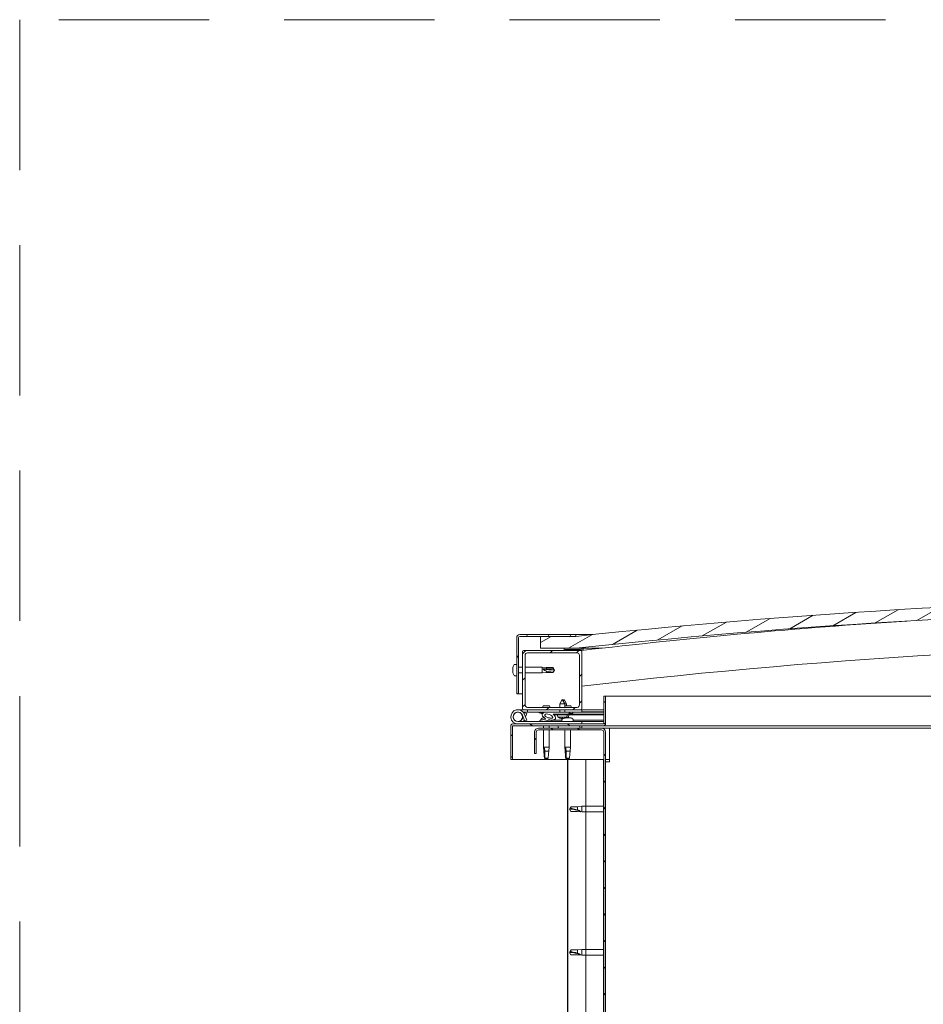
# Model space of a CAD drawing. Header units: millimetres. Extents: x -1427 to 10229, y -1578 to 5221.
# Tile 120 of 129: x 1934 to 2010, y 2533 to 2616. Entities that reach past the tile are written whole.
import ezdxf

# ---------------------------------------------------------------- set-up
doc = ezdxf.new("R2010")
doc.units = ezdxf.units.MM
doc.linetypes.add('DASHED', pattern=[19.05, 12.7, -6.35])
for name, color, linetype, lineweight in [('.OPIS', 4, 'Continuous', 13), ('Hatch (ISO)', 7, 'Continuous', 18), ('Ocieplenie', 4, 'ZIGZAG', 5), ('Visible (ISO)', 7, 'Continuous', 50)]:
    doc.layers.add(name, color=color, linetype=linetype, lineweight=lineweight)
doc.linetypes.add('BATTING', pattern='A,0.00254,-2.54,[134,ltypeshp.shx,S=2.54,R=0,X=-2.54,Y=0],-5.08,[134,ltypeshp.shx,S=2.54,R=180,X=2.54,Y=0],-2.54', length=10.16254)
doc.linetypes.add('ZIGZAG', pattern='A,0.00254,-5.08,[131,ltypeshp.shx,S=5.08,R=0,X=-5.08,Y=0],-10.16,[131,ltypeshp.shx,S=5.08,R=180,X=5.08,Y=0],-5.08', length=20.32254)
pattern_1 = [(120, (-10843.571, -2108.028), (-13.748153, -7.9375), [])]
pattern_2 = [(45, (-10843.571, -2108.028), (-11.22532, 11.22532), [])]

# ---------------------------------------------------------------- blocks, each defined once
blk = doc.blocks.new('A$C3bf03bbc')
at = {"layer": 'Hatch (ISO)', "lineweight": 9}
h = blk.add_hatch(dxfattribs=at)
h.set_pattern_fill('ANSI31', color=256, scale=127, angle=-15, style=0)
h.set_pattern_definition([(30, (-10843.571, -2108.028), (-7.9375, 13.748153), [])])
edge = h.paths.add_edge_path()
edge.add_line((21.5, 567.5), (51.5, 567.5))
edge.add_line((51.5, 567.5), (51.5, 577.5))
edge.add_line((51.5, 577.5), (21.5, 577.5))
edge.add_ellipse((-603.5, -5324.56), major_axis=(625, 5902.06), ratio=1, start_angle=0, end_angle=12.089642)
edge.add_line((-1228.5, 577.5), (-1258.5, 577.5))
edge.add_line((-1258.5, 577.5), (-1258.5, 567.5))
edge.add_line((-1258.5, 567.5), (-1228.5, 567.5))
edge.add_ellipse((-603.5, -5334.56), major_axis=(-625, 5902.06), ratio=1, start_angle=347.910358, end_angle=360, ccw=False)
h = blk.add_hatch(dxfattribs=at)
h.set_pattern_fill('ANSI31', color=256, scale=127, angle=75, style=0)
h.set_pattern_definition(pattern_1)
edge = h.paths.add_edge_path()
edge.add_line((-1228.5, 579), (-1276, 579))
edge.add_ellipse((-1276, 576.5), major_axis=(0, 2.5), ratio=1, start_angle=0, end_angle=90)
edge.add_line((-1278.5, 576.5), (-1278.5, 529))
edge.add_line((-1278.5, 529), (-1277, 529))
edge.add_line((-1277, 529), (-1277, 576.5))
edge.add_ellipse((-1276, 576.5), major_axis=(-1, 0), ratio=1, start_angle=270, end_angle=360, ccw=False)
edge.add_line((-1276, 577.5), (-1258.5, 577.5))
edge.add_line((-1258.5, 577.5), (-1228.5, 577.5))
edge.add_line((-1228.5, 577.5), (-1228.5, 579))
h = blk.add_hatch(dxfattribs=at)
h.set_pattern_fill('ANSI31', color=256, scale=127, angle=15, style=0)
h.set_pattern_definition([(60, (-10843.571, -2108.028), (-13.748153, 7.9375), [])])
edge = h.paths.add_edge_path()
edge.add_line((16.6, 565.5), (17.5, 565.5))
edge.add_line((17.5, 565.5), (31.4, 565.5))
edge.add_ellipse((31.4, 565.6), major_axis=(0, -0.1), ratio=1, start_angle=0, end_angle=90)
edge.add_line((31.5, 565.6), (31.5, 567.21))
edge.add_ellipse((31.4, 567.21), major_axis=(0.1, 0), ratio=1, start_angle=0, end_angle=86.98358)
edge.add_ellipse((24, 426.78), major_axis=(7.41, 140.53), ratio=1, start_angle=0, end_angle=6.03285)
edge.add_ellipse((16.6, 567.21), major_axis=(-0.0053, 0.0999), ratio=1, start_angle=0, end_angle=86.98358)
edge.add_line((16.5, 567.21), (16.5, 565.6))
edge.add_ellipse((16.6, 565.6), major_axis=(-0.1, 0), ratio=1, start_angle=0, end_angle=90)
edge = h.paths.add_edge_path(flags=0)
edge.add_line((17.5, 566.19), (17.5, 566.29))
edge.add_ellipse((24, 355.09), major_axis=(-6.5, 211.2), ratio=1, start_angle=356.47438, end_angle=360, ccw=False)
edge.add_line((30.5, 566.29), (30.5, 566.19))
edge.add_line((30.5, 566.19), (17.5, 566.19))
edge = h.paths.add_edge_path()
edge.add_ellipse((-1231, 426.77), major_axis=(7.41, 140.53), ratio=1, start_angle=0, end_angle=6.03285)
edge.add_ellipse((-1238.4, 567.21), major_axis=(-0.0053, 0.0999), ratio=1, start_angle=0, end_angle=86.98358)
edge.add_line((-1238.5, 567.21), (-1238.5, 565.6))
edge.add_ellipse((-1238.4, 565.6), major_axis=(-0.1, 0), ratio=1, start_angle=0, end_angle=90)
edge.add_line((-1238.4, 565.5), (-1224.5, 565.5))
edge.add_line((-1224.5, 565.5), (-1223.6, 565.5))
edge.add_ellipse((-1223.6, 565.6), major_axis=(0, -0.1), ratio=1, start_angle=0, end_angle=90)
edge.add_line((-1223.5, 565.6), (-1223.5, 567.21))
edge.add_ellipse((-1223.6, 567.21), major_axis=(0.1, 0), ratio=1, start_angle=0, end_angle=86.98358)
edge = h.paths.add_edge_path(flags=0)
edge.add_ellipse((-1231, 355.09), major_axis=(-6.5, 211.2), ratio=1, start_angle=356.47438, end_angle=360)
edge.add_line((-1237.5, 566.29), (-1237.5, 566.19))
edge.add_line((-1237.5, 566.19), (-1224.5, 566.19))
edge.add_line((-1224.5, 566.19), (-1224.5, 566.29))
h = blk.add_hatch(dxfattribs=at)
h.set_pattern_fill('ANSI31', color=256, scale=127, style=0)
h.set_pattern_definition(pattern_2)
edge = h.paths.add_edge_path()
edge.add_line((-1224.5, 565.5), (-1238.4, 565.5))
edge.add_line((-1238.4, 565.5), (-1272.5, 565.5))
edge.add_ellipse((-1272.5, 564.5), major_axis=(0, 1), ratio=1, start_angle=0, end_angle=90)
edge.add_line((-1273.5, 564.5), (-1273.5, 516.5))
edge.add_ellipse((-1272.5, 516.5), major_axis=(-1, 0), ratio=1, start_angle=0, end_angle=90)
edge.add_line((-1272.5, 515.5), (-1224.5, 515.5))
edge.add_ellipse((-1224.5, 516.5), major_axis=(0, -1), ratio=1, start_angle=0, end_angle=90)
edge.add_line((-1223.5, 516.5), (-1223.5, 564.5))
edge.add_ellipse((-1224.5, 564.5), major_axis=(1, 0), ratio=1, start_angle=0, end_angle=90)
edge = h.paths.add_edge_path(flags=0)
edge.add_line((-1227.5, 517.5), (-1269.5, 517.5))
edge.add_ellipse((-1269.5, 519.5), major_axis=(0, -2), ratio=1, start_angle=270, end_angle=360, ccw=False)
edge.add_line((-1271.5, 519.5), (-1271.5, 561.5))
edge.add_ellipse((-1269.5, 561.5), major_axis=(-2, 0), ratio=1, start_angle=270, end_angle=360, ccw=False)
edge.add_line((-1269.5, 563.5), (-1227.5, 563.5))
edge.add_ellipse((-1227.5, 561.5), major_axis=(0, 2), ratio=1, start_angle=270, end_angle=360, ccw=False)
edge.add_line((-1225.5, 561.5), (-1225.5, 519.5))
edge.add_ellipse((-1227.5, 519.5), major_axis=(2, 0), ratio=1, start_angle=270, end_angle=360, ccw=False)
h = blk.add_hatch(dxfattribs=at)
h.set_pattern_fill('ANSI31', color=256, scale=127, angle=105, style=0)
h.set_pattern_definition([(150, (-10843.571, -2108.028), (-7.9375, -13.748153), [])])
edge = h.paths.add_edge_path()
edge.add_line((-1205, 527), (-1205, 503.6))
edge.add_ellipse((-1205.1, 503.6), major_axis=(0.1, 0), ratio=1, start_angle=270, end_angle=360, ccw=False)
edge.add_line((-1205.1, 503.5), (-1281.9, 503.5))
edge.add_ellipse((-1281.9, 501.9), major_axis=(0, 1.6), ratio=1, start_angle=0, end_angle=90)
edge.add_line((-1283.5, 501.9), (-1283.5, 473.5))
edge.add_line((-1283.5, 473.5), (-1282, 473.5))
edge.add_line((-1282, 473.5), (-1282, 501.9))
edge.add_ellipse((-1281.9, 501.9), major_axis=(-0.1, 0), ratio=1, start_angle=270, end_angle=360, ccw=False)
edge.add_line((-1281.9, 502), (-1243.5, 502))
edge.add_line((-1243.5, 502), (-1223.5, 502))
edge.add_line((-1223.5, 502), (-1205.1, 502))
edge.add_ellipse((-1205.1, 503.6), major_axis=(0, -1.6), ratio=1, start_angle=0, end_angle=90)
edge.add_line((-1203.5, 503.6), (-1203.5, 527))
edge.add_line((-1203.5, 527), (-1205, 527))
h = blk.add_hatch(dxfattribs=at)
h.set_pattern_fill('ANSI31', color=256, scale=127, style=0)
h.set_pattern_definition(pattern_2)
edge = h.paths.add_edge_path()
edge.add_ellipse((-1251.43, 510.1), major_axis=(5.68, -1.95), ratio=0.5, start_angle=112.67817, end_angle=166.16787)
edge.add_line((-1256.71, 512.67), (-1258.76, 513.46))
edge.add_spline(control_points=[(-1258.76, 513.46), (-1259.01, 513.44), (-1259.21, 513.41), (-1259.37, 513.34), (-1259.41, 513.32), (-1259.45, 513.28), (-1259.47, 513.27), (-1259.49, 513.23), (-1259.5, 513.22), (-1259.5, 513.18), (-1259.5, 513.16), (-1259.49, 513.1), (-1259.47, 513.07), (-1259.4, 512.96), (-1259.3, 512.88), (-1259.18, 512.79)], knot_values=[-0.16945, -0.16945, -0.16945, -0.16945, -0.104739, -0.104739, -0.087274, -0.087274, -0.077296, -0.077296, -0.068966, -0.068966, -0.059481, -0.059481, -0.044542, -0.044542, 0, 0, 0, 0], degree=3, periodic=0)
edge.add_line((-1259.18, 512.79), (-1257.09, 512.07))
edge.add_ellipse((-1251.43, 510.1), major_axis=(5.68, -1.95), ratio=0.5, start_angle=179.52448, end_angle=249.2058)
edge.add_spline(control_points=[(-1254.35, 508.14), (-1254.3, 508.12), (-1254.24, 508.1), (-1254.16, 508.06), (-1254.13, 508.04), (-1254.09, 508.01), (-1254.08, 508), (-1254.07, 507.98), (-1254.06, 507.97), (-1254.06, 507.94), (-1254.06, 507.93), (-1254.07, 507.91), (-1254.08, 507.89), (-1254.1, 507.86), (-1254.13, 507.83), (-1254.3, 507.7), (-1254.62, 507.58), (-1255.81, 507.2), (-1256.88, 506.93), (-1258.3, 506.5), (-1258.77, 506.35), (-1259.16, 506.15), (-1259.25, 506.1), (-1259.33, 506.02), (-1259.36, 506), (-1259.39, 505.96), (-1259.4, 505.94), (-1259.4, 505.91), (-1259.4, 505.9), (-1259.4, 505.87), (-1259.4, 505.86), (-1259.38, 505.82), (-1259.36, 505.81), (-1259.31, 505.77), (-1259.27, 505.75), (-1259.07, 505.66), (-1258.84, 505.62), (-1257.62, 505.46), (-1255.53, 505.5), (-1252.58, 506.28), (-1252, 506.58), (-1251.37, 506.81), (-1251.21, 506.85), (-1250.84, 506.88), (-1250.64, 506.85), (-1250.4, 506.77)], knot_values=[-1.19641, -1.19641, -1.19641, -1.19641, -1.168436, -1.168436, -1.153501, -1.153501, -1.146106, -1.146106, -1.140741, -1.140741, -1.135227, -1.135227, -1.127464, -1.127464, -1.113688, -1.113688, -1.024153, -1.024153, -0.857929, -0.857929, -0.763889, -0.763889, -0.736092, -0.736092, -0.725393, -0.725393, -0.719662, -0.719662, -0.715221, -0.715221, -0.710426, -0.710426, -0.70331, -0.70331, -0.689557, -0.689557, -0.632773, -0.632773, -0.315912, -0.315912, -0.146512, -0.146512, -0.07812, -0.07812, 0, 0, 0, 0], degree=3, periodic=0)
edge.add_ellipse((-1251.43, 510.1), major_axis=(5.68, -1.95), ratio=0.5, start_angle=290.04812, end_angle=420.82422)
edge.add_line((-1247.81, 511.63), (-1246.5, 511.63))
edge.add_line((-1246.5, 511.63), (-1233.5, 511.65))
edge.add_line((-1233.5, 511.65), (-1233.5, 513.5))
edge.add_line((-1233.5, 513.5), (-1252.72, 513.47))
edge = h.paths.add_edge_path(flags=0)
edge.add_ellipse((-1251.43, 510.1), major_axis=(-3.31, 1.14), ratio=0.428571, start_angle=0, end_angle=360)
h = blk.add_hatch(dxfattribs=at)
h.set_pattern_fill('ANSI31', color=256, scale=127, angle=90, style=0)
h.set_pattern_definition([(135, (-10843.571, -2108.028), (-11.22532, -11.22532), [])])
edge = h.paths.add_edge_path()
edge.add_line((-1263.5, 496.5), (-1263.5, 478.5))
edge.add_line((-1263.5, 478.5), (-1262, 478.5))
edge.add_line((-1262, 478.5), (-1262, 496.5))
edge.add_ellipse((-1260, 496.5), major_axis=(-2, 0), ratio=1, start_angle=270, end_angle=360, ccw=False)
edge.add_line((-1260, 498.5), (-1207, 498.5))
edge.add_ellipse((-1207, 496.5), major_axis=(0, 2), ratio=1, start_angle=270, end_angle=360, ccw=False)
edge.add_line((-1205, 496.5), (-1205, 3.5))
edge.add_ellipse((-1207, 3.5), major_axis=(2, 0), ratio=1, start_angle=270, end_angle=360, ccw=False)
edge.add_line((-1207, 1.5), (-1263.5, 1.5))
edge.add_line((-1263.5, 1.5), (-1263.5, 0))
edge.add_line((-1263.5, 0), (-1207, 0))
edge.add_ellipse((-1207, 3.5), major_axis=(0, -3.5), ratio=1, start_angle=0, end_angle=90)
edge.add_line((-1203.5, 3.5), (-1203.5, 496.5))
edge.add_ellipse((-1207, 496.5), major_axis=(3.5, 0), ratio=1, start_angle=0, end_angle=90)
edge.add_line((-1207, 500), (-1223.5, 500))
edge.add_line((-1223.5, 500), (-1243.5, 500))
edge.add_line((-1243.5, 500), (-1260, 500))
edge.add_ellipse((-1260, 496.5), major_axis=(0, 3.5), ratio=1, start_angle=0, end_angle=90)
h = blk.add_hatch(dxfattribs=at)
h.set_pattern_fill('ANSI31', color=256, scale=127, angle=75, style=0)
h.set_pattern_definition(pattern_1)
h.paths.add_polyline_path([(-1223.5, 500), (-1223.5, 502), (-1243.5, 502), (-1243.5, 500)])
h.paths.add_polyline_path([(41.5, 500), (41.5, 502), (21.5, 502), (21.5, 500)])
at = {"layer": 'Visible (ISO)', "lineweight": 9}
for p, q in [((-1278.5, 576.5), (-1278.5, 529)), ((-1277, 529), (-1277, 576.5)), ((-1228.5, 579), (-1276, 579)), ((-1276, 577.5), (-1228.5, 577.5)), ((-1228.5, 577.5), (-1258.5, 577.5)), ((-1258.5, 577.5), (-1258.5, 567.5)), ((-1228.5, 579), (-1214.17, 579)), ((-1228.5, 577.5), (-1228.5, 579)), ((-1258.5, 567.5), (-1228.5, 567.5)), ((-1238.5, 567.21), (-1238.5, 565.6)), ((-1237.5, 566.19), (-1237.5, 566.29)), ((-1224.5, 566.19), (-1237.5, 566.19)), ((-1222.5, 567.5), (-1228.5, 567.5)), ((-1224.5, 566.29), (-1224.5, 566.19)), ((-1223.5, 565.6), (-1223.5, 567.21)), ((-1222.5, 567.31), (-1222.5, 567.5)), ((-1206.49, 567.5), (-1222.5, 567.5)), ((-1222.5, 567.21), (-1222.5, 567.31)), ((-1222.5, 567.21), (-1222.5, 565.66)), ((-1273.5, 564.5), (-1273.5, 516.5)), ((-1224.5, 565.5), (-1272.5, 565.5)), ((-1271.5, 519.5), (-1271.5, 561.5)), ((-1269.5, 563.5), (-1227.5, 563.5)), ((-1238.4, 565.5), (-1223.6, 565.5)), ((-1225.5, 561.5), (-1225.5, 519.5)), ((-1223.86, 565.5), (-1223.83, 565.24)), ((-1223.5, 516.5), (-1223.5, 564.5)), ((-1281.74, 551.2), (-1281.74, 551.21)), ((-1281.74, 551.2), (-1281.74, 551.18)), ((-1281.74, 550.2), (-1281.74, 551.18)), ((-1281.74, 550.15), (-1281.74, 550.2)), ((-1281.74, 550.01), (-1281.74, 550.15)), ((-1281.74, 550.01), (-1281.74, 549.82)), ((-1281.74, 547.99), (-1281.74, 549.82)), ((-1280.39, 553.75), (-1278.5, 553.75)), ((-1277, 551.4), (-1273.5, 551.4)), ((-1271.5, 551.4), (-1257, 551.4)), ((-1257, 546.6), (-1257, 551.4)), ((-1253.43, 551.05), (-1257, 551.4)), ((-1256.07, 550.06), (-1253.43, 549.94)), ((-1253.43, 549.94), (-1253.43, 551.05)), ((-1253.43, 551.05), (-1247.68, 551.05)), ((-1253.43, 549.94), (-1247.68, 549.94)), ((-1247.68, 549.94), (-1247.68, 551.05)), ((-1246.5, 549), (-1247.68, 551.05)), ((-1247.68, 549.94), (-1246.5, 549)), ((-1281.74, 547.99), (-1281.74, 547.94)), ((-1281.74, 547.8), (-1281.74, 547.94)), ((-1281.74, 547.8), (-1281.74, 547.76)), ((-1281.74, 547.65), (-1281.74, 547.76)), ((-1281.74, 547.76), (-1281.73, 547.76)), ((-1281.74, 547.63), (-1281.74, 547.65)), ((-1281.74, 547.65), (-1281.74, 547.65)), ((-1281.74, 546.8), (-1281.74, 547.63)), ((-1281.74, 546.8), (-1281.74, 546.79)), ((-1281.74, 546.79), (-1281.74, 546.79)), ((-1280.39, 544.25), (-1278.5, 544.25)), ((-1277, 546.6), (-1273.5, 546.6)), ((-1271.5, 546.6), (-1257, 546.6)), ((-1253.43, 546.95), (-1257, 546.6)), ((-1253.43, 546.95), (-1253.43, 548.12)), ((-1253.43, 546.95), (-1247.68, 546.95)), ((-1246.5, 549), (-1247.68, 546.95)), ((-1247.68, 546.95), (-1247.68, 547.24)), ((-1278.5, 529), (-1277, 529)), ((-1273.5, 529), (-1277, 529)), ((-1240.02, 524.14), (-1242.11, 520.44)), ((-1240.02, 524.14), (-1237.91, 520.44)), ((-1238.52, 524.14), (-1239.27, 522.82)), ((-1238.52, 524.14), (-1236.41, 520.45)), ((-1205, 527), (-1205, 503.6)), ((-1203.5, 527), (-1205, 527)), ((-1203.5, 527), (-573.43, 527)), ((-1203.5, 503.6), (-1203.5, 527)), ((-1227.5, 517.5), (-1269.5, 517.5)), ((-1250.89, 518.8), (-1256.11, 518.8)), ((-1237.91, 520.44), (-1242.11, 520.44)), ((-1242.11, 517.5), (-1242.11, 520.44)), ((-1236.41, 520.45), (-1237.91, 520.44)), ((-1237.91, 517.5), (-1237.91, 520.44)), ((-1232.89, 518.8), (-1237.91, 518.8)), ((-1236.41, 518.8), (-1236.41, 520.45)), ((-1277.5, 515.5), (-1272.5, 515.5)), ((-1273.74, 510.87), (-1271.97, 506)), ((-1273.74, 508.13), (-1273.24, 509.5)), ((-1269.5, 513.5), (-1273.03, 513.5)), ((-1272.5, 515.5), (-1224.5, 515.5)), ((-1272.21, 512.33), (-1271.97, 513)), ((-1271.97, 513), (-1270.09, 512.32)), ((-1270.09, 506.68), (-1271.86, 511.55)), ((-1270.09, 512.32), (-1271.11, 509.5)), ((-1269.5, 515.5), (-1269.5, 513.5)), ((-1269.5, 513.5), (-1254.63, 513.5)), ((-1259.18, 512.79), (-1257.09, 512.07)), ((-1256.71, 512.67), (-1258.76, 513.46)), ((-1258.25, 513.46), (-1258.76, 513.46)), ((-1258.25, 513.39), (-1258.25, 513.5)), ((-1255.71, 508.74), (-1255.28, 508.74)), ((-1252.99, 513.5), (-1242.1, 513.5)), ((-1233.5, 513.5), (-1252.72, 513.47)), ((-1252.08, 508.74), (-1251.37, 508.74)), ((-1251.3, 508.74), (-1251.37, 508.74)), ((-1251.3, 508.74), (-1251.29, 508.74)), ((-1248.75, 513.48), (-1248.75, 513.5)), ((-1247.81, 511.63), (-1233.5, 511.65)), ((-1233.5, 511.65), (-1246.5, 511.63)), ((-1246.5, 511.63), (-1246.5, 511.13)), ((-1246.5, 511.13), (-1233.5, 511.15)), ((-1243.83, 509.29), (-1244, 511.13)), ((-1236.15, 509.3), (-1243.83, 509.29)), ((-1242.13, 508.41), (-1242.12, 508.41)), ((-1242.1, 513.49), (-1242.1, 515.5)), ((-1240.7, 508.11), (-1240.7, 508.13)), ((-1240.46, 508.42), (-1239.52, 508.42)), ((-1240.29, 508.13), (-1240.27, 508.42)), ((-1239.69, 508.13), (-1239.71, 508.42)), ((-1239.28, 508.11), (-1239.28, 508.13)), ((-1237.9, 513.49), (-1237.9, 515.5)), ((-1237.9, 513.5), (-1223.5, 513.5)), ((-1237.87, 508.42), (-1237.85, 508.42)), ((-1237.05, 508.74), (-1237.07, 508.74)), ((-1237.07, 508.74), (-1237.07, 508.74)), ((-1237.05, 508.74), (-1236.97, 508.74)), ((-1236.97, 508.74), (-1236.74, 508.74)), ((-1236.97, 508.74), (-1236.97, 508.73)), ((-1236.74, 508.74), (-1234.94, 508.74)), ((-1236.15, 509.3), (-1236, 511.15)), ((-1234.66, 509.3), (-1236.15, 509.3)), ((-1234.94, 508.74), (-1234.62, 508.74)), ((-1234.66, 509.3), (-1234.5, 511.15)), ((-1234.54, 508.74), (-1234.62, 508.74)), ((-1234.54, 508.74), (-1233.37, 508.74)), ((-1233.5, 511.65), (-1233.5, 513.5)), ((-1231.74, 512.4), (-1233.5, 512.4)), ((-1233.5, 511.65), (-1205, 511.7)), ((-1233.5, 511.65), (-1205, 511.7)), ((-1233.5, 511.15), (-1233.5, 511.65)), ((-1233.5, 511.15), (-1205, 511.2)), ((-1233.3, 508.74), (-1233.37, 508.74)), ((-1233.3, 508.74), (-1233.29, 508.74)), ((-1230.75, 513.39), (-1230.75, 513.5)), ((-1224.5, 515.5), (-1223.5, 515.5)), ((-1223.5, 515.5), (-1223.5, 513.5)), ((-1205, 515.5), (-1223.5, 515.5)), ((-1223.5, 513.59), (-1205, 513.62)), ((-1223.5, 513.52), (-1205, 513.54)), ((-1283.5, 502), (-1283.5, 502)), ((-1283.5, 501.9), (-1283.5, 502)), ((-1283.5, 501.9), (-1283.5, 473.5)), ((-1282, 473.5), (-1282, 501.9)), ((-1205.1, 503.5), (-1281.9, 503.5)), ((-1281.9, 502), (-1205.1, 502)), ((-1223.5, 505.5), (-1277.5, 505.5)), ((-1271.97, 506), (-1270.09, 506.68)), ((-1207, 500), (-1260, 500)), ((-1258.25, 507.39), (-1258.25, 506.51)), ((-1258.25, 505.56), (-1258.25, 505.5)), ((-1255.9, 502), (-1255.9, 500)), ((-1251.1, 502), (-1251.1, 500)), ((-1248.75, 506.66), (-1240.25, 506.67)), ((-1248.75, 506.66), (-1248.75, 505.5)), ((-1248.75, 505.54), (-1240.25, 505.56)), ((-1223.5, 502), (-1243.5, 502)), ((-1243.5, 502), (-1243.5, 500)), ((-1243.5, 500), (-1223.5, 500)), ((-1240.25, 507.39), (-1240.25, 505.5)), ((-1230.75, 507.39), (-1230.75, 505.5)), ((-1230.75, 506.69), (-1205, 506.73)), ((-1230.75, 505.57), (-1205, 505.61)), ((-1223.5, 503.5), (-1223.5, 505.5)), ((-1223.5, 500), (-1223.5, 502)), ((-1200, 500), (-1207, 500)), ((-584.79, 502), (-1205.1, 502)), ((-1200, 500), (-1200, 496.5)), ((-585.7, 500), (-1200, 500)), ((-1263.5, 496.5), (-1263.5, 478.5)), ((-1262, 478.5), (-1262, 496.5)), ((-1260, 498.5), (-1207, 498.5)), ((-1255.9, 498.5), (-1255.9, 484)), ((-1251.1, 498.5), (-1251.1, 484)), ((-1237.9, 498.5), (-1237.9, 484)), ((-1233.1, 498.5), (-1233.1, 484)), ((-1205, 496.5), (-1205, 3.5)), ((-1203.5, 3.5), (-1203.5, 496.5)), ((-1200, 496.5), (-1200, 471.5)), ((-1255.9, 484), (-1251.1, 484)), ((-1255.57, 480.67), (-1255.9, 484)), ((-1254.98, 483.07), (-1254.81, 480.43)), ((-1251.43, 480.67), (-1251.1, 484)), ((-1237.9, 484), (-1233.1, 484)), ((-1237.57, 480.67), (-1237.9, 484)), ((-1236.98, 483.07), (-1236.81, 480.43)), ((-1233.43, 480.67), (-1233.1, 484)), ((-1263.5, 478.5), (-1262, 478.5)), ((-1254.81, 480.43), (-1254.81, 474.68)), ((-1254.81, 480.43), (-1251.45, 480.43)), ((-1254.81, 474.68), (-1253.5, 473.5)), ((-1254.81, 474.68), (-1251.84, 474.68)), ((-1236.81, 480.43), (-1236.81, 474.68)), ((-1236.81, 480.43), (-1233.45, 480.43)), ((-1236.81, 474.68), (-1235.5, 473.5)), ((-1236.81, 474.68), (-1233.84, 474.68)), ((-1283.5, 473.5), (-1282, 473.5)), ((-1205, 473.5), (-1282, 473.5)), ((-1200, 473.5), (-1203.5, 473.5)), ((-1203.5, 471.5), (-1200, 471.5)), ((-1234, 431.5), (-1232.82, 433.55)), ((-1232.82, 433.55), (-1232.82, 431.94)), ((-1227.07, 433.55), (-1232.82, 433.55)), ((-1227.07, 433.55), (-1223.5, 433.9)), ((-1227.07, 433.55), (-1227.07, 430.76)), ((-1223.5, 433.9), (-1223.5, 429.1)), ((-1205, 433.9), (-1223.5, 433.9)), ((-1234, 431.5), (-1232.82, 429.45)), ((-1232.82, 429.53), (-1234, 431.5)), ((-1232.82, 429.53), (-1232.82, 429.45)), ((-1227.07, 429.53), (-1232.82, 429.53)), ((-1227.07, 429.45), (-1232.82, 429.45)), ((-1227.07, 429.53), (-1227.07, 429.45)), ((-1224.43, 429.28), (-1227.07, 429.53)), ((-1227.07, 429.45), (-1223.5, 429.1)), ((-1205, 429.1), (-1223.5, 429.1)), ((-1234, 310.5), (-1232.82, 312.55)), ((-1234, 310.5), (-1232.82, 308.45)), ((-1232.82, 308.53), (-1234, 310.5)), ((-1232.82, 312.55), (-1232.82, 310.94)), ((-1227.07, 312.55), (-1232.82, 312.55)), ((-1232.82, 308.53), (-1232.82, 308.45)), ((-1227.07, 308.53), (-1232.82, 308.53)), ((-1227.07, 308.45), (-1232.82, 308.45)), ((-1227.07, 312.55), (-1223.5, 312.9)), ((-1227.07, 312.55), (-1227.07, 309.76)), ((-1227.07, 308.53), (-1227.07, 308.45)), ((-1224.43, 308.28), (-1227.07, 308.53)), ((-1227.07, 308.45), (-1223.5, 308.1)), ((-1223.5, 312.9), (-1223.5, 308.1)), ((-1205, 312.9), (-1223.5, 312.9)), ((-1205, 308.1), (-1223.5, 308.1))]:
    blk.add_line(p, q, dxfattribs=at)
blk.add_circle((-1277.5, 509.5), 3.9, dxfattribs=at)
for centre, radius, start, end in [((-603.5, -5324.56), 5935.06, 83.955179, 96.044821), ((-603.5, -5334.56), 5935.06, 83.955179, 96.044821), ((-603.68, -4743.45), 5345.06, 93.70384, 96.65929), ((-1276, 576.5), 2.5, 90, 180), ((-1276, 576.5), 1, 90, 180), ((-1238.4, 567.21), 0.1, 93.01642, 180), ((-1231, 426.78), 140.72, 86.98358, 93.01642), ((-1231, 355.09), 211.3, 88.23719, 91.76281), ((-1223.6, 567.21), 0.1, 0, 86.98358), ((-603.68, -4743.45), 5315.06, 89.67737, 96.69683), ((-1272.5, 564.5), 1, 90, 180), ((-1269.5, 561.5), 2, 90, 180), ((-1238.4, 565.6), 0.1, 180, 270), ((-1227.5, 561.5), 2, 0, 90), ((-1224.5, 564.5), 1, 0, 90), ((-1223.6, 565.6), 0.1, 270, 0), ((-1274.05, 549), 8, 163.74209, 163.99232), ((-1274.05, 549), 8, 144.31467, 163.74209), ((-1280.39, 553.55), 0.2, 90, 144.31467), ((-1274.05, 549), 8, 196.00768, 196.25791), ((-1274.05, 549), 8, 196.25791, 215.68533), ((-1280.39, 544.45), 0.2, 215.68533, 270), ((-1272.5, 516.5), 1, 180, 270), ((-1269.5, 519.5), 2, 180, 270), ((-1247.44, 514.93), 9.5, 155.94972, 164.29493), ((-1259.56, 514.93), 9.5, 15.70507, 24.05028), ((-1241.56, 514.93), 9.5, 15.70507, 24.05028), ((-1227.5, 519.5), 2, 270, 0), ((-1224.5, 516.5), 1, 270, 0), ((-1277.5, 509.5), 6, 20, 270), ((-1277.5, 509.5), 4, 20, 270), ((-1277.5, 509.5), 4, 270, 340), ((-1257.26, 513.39), 0.99, 180, 187.44075), ((-1258.05, 507.39), 0.2, 125.68533, 180), ((-1253.5, 501.05), 8, 106.00768, 125.68533), ((-1253.5, 501.05), 8, 64.94956, 73.99232), ((-1240, 514.54), 6.5, 233.89382, 250.20792), ((-1242.13, 508.62), 0.206, 250.20792, 270.08945), ((-1240.05, 507.39), 0.2, 125.68533, 180), ((-1235.5, 501.05), 8, 118.14782, 125.68533), ((-1237.85, 508.63), 0.206, 270.08945, 289.97098), ((-1240, 514.54), 6.5, 289.97098, 306.28508), ((-1238.5, 514.54), 6.5, 296.76463, 306.28508), ((-1235.5, 501.05), 8, 54.31467, 73.99232), ((-1231.74, 513.39), 0.99, 270, 0), ((-1230.95, 507.39), 0.2, 0, 54.31467), ((-1281.9, 501.9), 1.6, 90, 180), ((-1281.9, 501.9), 0.1, 90, 180), ((-1277.5, 509.5), 6, 318.18969, 331.81031), ((-1260, 496.5), 3.5, 90, 180), ((-1207, 496.5), 3.5, 0, 90), ((-1205.1, 503.6), 0.1, 270, 0), ((-1205.1, 503.6), 1.6, 270, 0), ((-1260, 496.5), 2, 90, 180), ((-1207, 496.5), 2, 0, 90)]:
    blk.add_arc(centre, radius, start, end, dxfattribs=at)
for centre, major_axis, ratio, start_param, end_param in [((-1246.5, 558.62), (21, 0), 0.458139, 4.239024, 4.712389), ((-1251.43, 510.1), (5.68, -1.95), 0.5, 3.133293, 4.349462), ((-1251.43, 510.1), (5.68, -1.95), 0.5, 1.966605, 2.900176), ((-1251.43, 510.1), (5.68, -1.95), 0.5, 5.062295, 7.344768), ((-1240.08, 514.5), (-2.83, 5.83), 0.979749, 2.351624, 2.529771), ((-1241.71, 513), (3.84, -4.25), 0.664926, 5.510896, 5.582433), ((-1237.95, 513), (-3.43, -4.58), 0.554863, 0.162804, 0.234341), ((-1240.96, 507.78), (-0.224, -0.452), 0.299538, 2.511352, 2.574157), ((-1239.56, 514.5), (-0.56, -6.46), 0.180266, 5.951633, 6.12978), ((-1238.58, 514.5), (-2.83, 5.83), 0.979749, 2.412626, 2.507136), ((-1240.44, 514.5), (0.58, -6.46), 0.180266, 0.153405, 0.331552), ((-1238.29, 513), (3.83, 4.26), 0.664926, 3.842345, 3.913882), ((-1242.05, 513), (3.45, -4.57), 0.554863, 6.048844, 6.120382), ((-1239.02, 507.78), (-0.226, 0.452), 0.299538, 0.567435, 0.630241), ((-1239.92, 514.5), (-2.81, -5.84), 0.979749, 0.611822, 0.789969), ((-1234, 411.32), (-21, 0), 0.960856, 4.239024, 4.712389), ((-1234, 290.32), (-21, 0), 0.960856, 4.239024, 4.712389)]:
    blk.add_ellipse(centre, major_axis=major_axis, ratio=ratio, start_param=start_param, end_param=end_param, dxfattribs=at)
blk.add_ellipse((-1251.43, 510.1), major_axis=(-3.31, 1.14), ratio=0.428571, dxfattribs=at)
for points, knots in [([(-1281.74, 551.2), (-1281.73, 551.22), (-1281.73, 551.24), (-1281.73, 551.25), (-1281.73, 551.25), (-1281.73, 551.22), (-1281.74, 551.2), (-1281.74, 551.18)], [0.17438702, 0.17438702, 0.17438702, 0.17438702, 0.18896797, 0.18896797, 0.20586323, 0.20586323, 0.21737851, 0.21737851, 0.21737851, 0.21737851]), ([(-1281.74, 550.2), (-1281.73, 550.17), (-1281.73, 550.13), (-1281.73, 550.04), (-1281.73, 549.99), (-1281.73, 549.9), (-1281.74, 549.86), (-1281.74, 549.82)], [0.17438702, 0.17438702, 0.17438702, 0.17438702, 0.18896797, 0.18896797, 0.20586323, 0.20586323, 0.21737852, 0.21737852, 0.21737852, 0.21737852]), ([(-1253.43, 548.12), (-1253.69, 548.19), (-1253.94, 548.27), (-1254.52, 548.5), (-1254.84, 548.65), (-1255.42, 549.02), (-1255.72, 549.27), (-1255.95, 549.62), (-1255.99, 549.7), (-1256.06, 549.88), (-1256.07, 549.98), (-1256.07, 550.06)], [0.9722954, 0.9722954, 0.9722954, 0.9722954, 1.054543, 1.054543, 1.1645704, 1.1645704, 1.2620554, 1.2620554, 1.289972, 1.289972, 1.3178886, 1.3178886, 1.3178886, 1.3178886]), ([(-1281.74, 547.99), (-1281.73, 547.94), (-1281.73, 547.89), (-1281.73, 547.79), (-1281.73, 547.74), (-1281.73, 547.68), (-1281.74, 547.65), (-1281.74, 547.63)], [0.17438702, 0.17438702, 0.17438702, 0.17438702, 0.18896797, 0.18896797, 0.20586323, 0.20586323, 0.21737852, 0.21737852, 0.21737852, 0.21737852]), ([(-1247.68, 547.24), (-1248.02, 547.25), (-1248.35, 547.27), (-1249.44, 547.33), (-1250.18, 547.4), (-1251.64, 547.61), (-1252.34, 547.76), (-1253.15, 548.02), (-1253.29, 548.07), (-1253.43, 548.12)], [1.0296095, 1.0296095, 1.0296095, 1.0296095, 1.1266468, 1.1266468, 1.3399415, 1.3399415, 1.5532361, 1.5532361, 1.5988171, 1.5988171, 1.5988171, 1.5988171]), ([(-1258.76, 513.46), (-1259.01, 513.44), (-1259.21, 513.41), (-1259.37, 513.34), (-1259.41, 513.32), (-1259.45, 513.28), (-1259.47, 513.27), (-1259.49, 513.23), (-1259.5, 513.22), (-1259.5, 513.18), (-1259.5, 513.16), (-1259.49, 513.1), (-1259.47, 513.07), (-1259.4, 512.96), (-1259.3, 512.88), (-1259.18, 512.79)], [-0.1694504, -0.1694504, -0.1694504, -0.1694504, -0.1047388, -0.1047388, -0.087274, -0.087274, -0.0772965, -0.0772965, -0.0689658, -0.0689658, -0.0594813, -0.0594813, -0.044542, -0.044542, 0, 0, 0, 0]), ([(-1254.35, 508.14), (-1254.3, 508.12), (-1254.24, 508.1), (-1254.16, 508.06), (-1254.13, 508.04), (-1254.09, 508.01), (-1254.08, 508), (-1254.07, 507.98), (-1254.06, 507.97), (-1254.06, 507.94), (-1254.06, 507.93), (-1254.07, 507.91), (-1254.08, 507.89), (-1254.1, 507.86), (-1254.13, 507.83), (-1254.3, 507.7), (-1254.62, 507.58), (-1255.81, 507.2), (-1256.88, 506.93), (-1258.3, 506.5), (-1258.77, 506.35), (-1259.16, 506.15), (-1259.25, 506.1), (-1259.33, 506.02), (-1259.36, 506), (-1259.39, 505.96), (-1259.4, 505.94), (-1259.4, 505.91), (-1259.4, 505.9), (-1259.4, 505.87), (-1259.4, 505.86), (-1259.38, 505.82), (-1259.36, 505.81), (-1259.31, 505.77), (-1259.27, 505.75), (-1259.07, 505.66), (-1258.84, 505.62), (-1257.62, 505.46), (-1255.53, 505.5), (-1252.58, 506.28), (-1252, 506.58), (-1251.37, 506.81), (-1251.21, 506.85), (-1250.84, 506.88), (-1250.64, 506.85), (-1250.4, 506.77)], [-1.19641, -1.19641, -1.19641, -1.19641, -1.168436, -1.168436, -1.153501, -1.153501, -1.146106, -1.146106, -1.140741, -1.140741, -1.135227, -1.135227, -1.127464, -1.127464, -1.113688, -1.113688, -1.024153, -1.024153, -0.857929, -0.857929, -0.763889, -0.763889, -0.736092, -0.736092, -0.725393, -0.725393, -0.719662, -0.719662, -0.715221, -0.715221, -0.710426, -0.710426, -0.70331, -0.70331, -0.689557, -0.689557, -0.632773, -0.632773, -0.315912, -0.315912, -0.146512, -0.146512, -0.07812, -0.07812, 0, 0, 0, 0]), ([(-1251.3, 508.74), (-1251.28, 508.73), (-1251.28, 508.73), (-1251.28, 508.73), (-1251.29, 508.73), (-1251.33, 508.73), (-1251.35, 508.74), (-1251.37, 508.74)], [0.17438702, 0.17438702, 0.17438702, 0.17438702, 0.18896797, 0.18896797, 0.20586323, 0.20586323, 0.21737852, 0.21737852, 0.21737852, 0.21737852]), ([(-1240.7, 508.11), (-1240.7, 508.11), (-1240.7, 508.11), (-1240.7, 508.1), (-1240.71, 508.1), (-1240.74, 508.1), (-1240.76, 508.1), (-1240.81, 508.1), (-1240.85, 508.11), (-1240.92, 508.11), (-1240.96, 508.12), (-1241.01, 508.13), (-1241.03, 508.13), (-1241.05, 508.13)], [0.02178159, 0.02178159, 0.02178159, 0.02178159, 0.02232447, 0.02232447, 0.03332398, 0.03332398, 0.04432349, 0.04432349, 0.05536276, 0.05536276, 0.06640202, 0.06640202, 0.07177151, 0.07177151, 0.07177151, 0.07177151]), ([(-1240.3, 508.13), (-1240.29, 508.13), (-1240.29, 508.12), (-1240.31, 508.11), (-1240.33, 508.11), (-1240.37, 508.1), (-1240.4, 508.1), (-1240.46, 508.1), (-1240.5, 508.1), (-1240.55, 508.1), (-1240.57, 508.11), (-1240.59, 508.11)], [0, 0, 0, 0, 0.01116716, 0.01116716, 0.02233431, 0.02233431, 0.03329353, 0.03329353, 0.04425275, 0.04425275, 0.04996652, 0.04996652, 0.04996652, 0.04996652]), ([(-1239.39, 508.11), (-1239.39, 508.11), (-1239.39, 508.11), (-1239.43, 508.11), (-1239.47, 508.1), (-1239.54, 508.1), (-1239.57, 508.1), (-1239.63, 508.1), (-1239.65, 508.11), (-1239.68, 508.12), (-1239.69, 508.12), (-1239.69, 508.13), (-1239.69, 508.13), (-1239.68, 508.14)], [0.0217824, 0.0217824, 0.0217824, 0.0217824, 0.02240783, 0.02240783, 0.03336567, 0.03336567, 0.04432351, 0.04432351, 0.05536278, 0.05536278, 0.06640205, 0.06640205, 0.07177154, 0.07177154, 0.07177154, 0.07177154]), ([(-1239.28, 508.1), (-1239.28, 508.1), (-1239.29, 508.1), (-1239.31, 508.1), (-1239.34, 508.11), (-1239.38, 508.11)], [0.04251907, 0.04251907, 0.04251907, 0.04251907, 0.04432351, 0.04432351, 0.05478696, 0.05478696, 0.05478696, 0.05478696]), ([(-1238.94, 508.14), (-1238.97, 508.13), (-1239.01, 508.12), (-1239.09, 508.11), (-1239.13, 508.11), (-1239.19, 508.1), (-1239.21, 508.1), (-1239.26, 508.1), (-1239.27, 508.1), (-1239.28, 508.11), (-1239.28, 508.11), (-1239.28, 508.11)], [0, 0, 0, 0, 0.01116716, 0.01116716, 0.02233431, 0.02233431, 0.03329353, 0.03329353, 0.04425275, 0.04425275, 0.04996746, 0.04996746, 0.04996746, 0.04996746]), ([(-1236.74, 508.74), (-1236.79, 508.73), (-1236.84, 508.73), (-1236.93, 508.73), (-1236.98, 508.73), (-1237.03, 508.73), (-1237.05, 508.74), (-1237.07, 508.74)], [0.17438702, 0.17438702, 0.17438702, 0.17438702, 0.18896797, 0.18896797, 0.20586323, 0.20586323, 0.21737852, 0.21737852, 0.21737852, 0.21737852]), ([(-1234.54, 508.74), (-1234.57, 508.73), (-1234.61, 508.73), (-1234.71, 508.73), (-1234.77, 508.73), (-1234.86, 508.73), (-1234.9, 508.74), (-1234.94, 508.74)], [0.17438702, 0.17438702, 0.17438702, 0.17438702, 0.18896797, 0.18896797, 0.20586323, 0.20586323, 0.21737852, 0.21737852, 0.21737852, 0.21737852]), ([(-1233.3, 508.74), (-1233.28, 508.73), (-1233.28, 508.73), (-1233.28, 508.73), (-1233.29, 508.73), (-1233.33, 508.73), (-1233.35, 508.74), (-1233.37, 508.74)], [0.17438702, 0.17438702, 0.17438702, 0.17438702, 0.18896797, 0.18896797, 0.20586323, 0.20586323, 0.21737852, 0.21737852, 0.21737852, 0.21737852]), ([(-1255.55, 480.43), (-1255.58, 480.69), (-1255.6, 480.94), (-1255.63, 481.52), (-1255.63, 481.84), (-1255.56, 482.42), (-1255.49, 482.72), (-1255.3, 482.95), (-1255.25, 482.99), (-1255.12, 483.06), (-1255.05, 483.07), (-1254.98, 483.07)], [0.9725494, 0.9725494, 0.9725494, 0.9725494, 1.0547969, 1.0547969, 1.1648244, 1.1648244, 1.2623094, 1.2623094, 1.290226, 1.290226, 1.3181426, 1.3181426, 1.3181426, 1.3181426]), ([(-1237.55, 480.43), (-1237.58, 480.69), (-1237.6, 480.94), (-1237.63, 481.52), (-1237.63, 481.84), (-1237.56, 482.42), (-1237.49, 482.72), (-1237.3, 482.95), (-1237.25, 482.99), (-1237.12, 483.06), (-1237.05, 483.07), (-1236.98, 483.07)], [0.9725494, 0.9725494, 0.9725494, 0.9725494, 1.0547969, 1.0547969, 1.1648244, 1.1648244, 1.2623094, 1.2623094, 1.290226, 1.290226, 1.3181426, 1.3181426, 1.3181426, 1.3181426]), ([(-1255.16, 474.68), (-1255.17, 475.02), (-1255.18, 475.35), (-1255.25, 476.44), (-1255.31, 477.18), (-1255.44, 478.64), (-1255.5, 479.34), (-1255.54, 480.15), (-1255.55, 480.29), (-1255.55, 480.43)], [1.0298299, 1.0298299, 1.0298299, 1.0298299, 1.1268672, 1.1268672, 1.3401618, 1.3401618, 1.5534565, 1.5534565, 1.5990374, 1.5990374, 1.5990374, 1.5990374]), ([(-1251.84, 474.68), (-1251.83, 475.02), (-1251.82, 475.35), (-1251.75, 476.44), (-1251.69, 477.18), (-1251.56, 478.64), (-1251.5, 479.34), (-1251.46, 480.15), (-1251.45, 480.29), (-1251.45, 480.43)], [1.0296095, 1.0296095, 1.0296095, 1.0296095, 1.1266468, 1.1266468, 1.3399415, 1.3399415, 1.5532361, 1.5532361, 1.5988171, 1.5988171, 1.5988171, 1.5988171]), ([(-1237.16, 474.68), (-1237.17, 475.02), (-1237.18, 475.35), (-1237.25, 476.44), (-1237.31, 477.18), (-1237.44, 478.64), (-1237.5, 479.34), (-1237.54, 480.15), (-1237.55, 480.29), (-1237.55, 480.43)], [1.0298299, 1.0298299, 1.0298299, 1.0298299, 1.1268672, 1.1268672, 1.3401618, 1.3401618, 1.5534565, 1.5534565, 1.5990374, 1.5990374, 1.5990374, 1.5990374]), ([(-1233.84, 474.68), (-1233.83, 475.02), (-1233.82, 475.35), (-1233.75, 476.44), (-1233.69, 477.18), (-1233.56, 478.64), (-1233.5, 479.34), (-1233.46, 480.15), (-1233.45, 480.29), (-1233.45, 480.43)], [1.0296095, 1.0296095, 1.0296095, 1.0296095, 1.1266468, 1.1266468, 1.3399415, 1.3399415, 1.5532361, 1.5532361, 1.5988171, 1.5988171, 1.5988171, 1.5988171]), ([(-1232.82, 431.94), (-1232.48, 431.92), (-1232.15, 431.89), (-1231.06, 431.78), (-1230.32, 431.66), (-1228.86, 431.35), (-1228.16, 431.15), (-1227.35, 430.86), (-1227.21, 430.81), (-1227.07, 430.76)], [1.0296095, 1.0296095, 1.0296095, 1.0296095, 1.1266468, 1.1266468, 1.3399415, 1.3399415, 1.5532361, 1.5532361, 1.5988171, 1.5988171, 1.5988171, 1.5988171]), ([(-1227.07, 430.76), (-1226.81, 430.66), (-1226.56, 430.56), (-1225.98, 430.32), (-1225.66, 430.16), (-1225.08, 429.85), (-1224.78, 429.66), (-1224.55, 429.47), (-1224.51, 429.42), (-1224.44, 429.34), (-1224.43, 429.31), (-1224.43, 429.28)], [0.9722954, 0.9722954, 0.9722954, 0.9722954, 1.054543, 1.054543, 1.1645704, 1.1645704, 1.2620554, 1.2620554, 1.289972, 1.289972, 1.3178886, 1.3178886, 1.3178886, 1.3178886]), ([(-1232.82, 310.94), (-1232.48, 310.92), (-1232.15, 310.89), (-1231.06, 310.78), (-1230.32, 310.66), (-1228.86, 310.35), (-1228.16, 310.15), (-1227.35, 309.86), (-1227.21, 309.81), (-1227.07, 309.76)], [1.0296095, 1.0296095, 1.0296095, 1.0296095, 1.1266468, 1.1266468, 1.3399415, 1.3399415, 1.5532361, 1.5532361, 1.5988171, 1.5988171, 1.5988171, 1.5988171]), ([(-1227.07, 309.76), (-1226.81, 309.66), (-1226.56, 309.56), (-1225.98, 309.32), (-1225.66, 309.16), (-1225.08, 308.85), (-1224.78, 308.66), (-1224.55, 308.47), (-1224.51, 308.42), (-1224.44, 308.34), (-1224.43, 308.31), (-1224.43, 308.28)], [0.9722954, 0.9722954, 0.9722954, 0.9722954, 1.054543, 1.054543, 1.1645704, 1.1645704, 1.2620554, 1.2620554, 1.289972, 1.289972, 1.3178886, 1.3178886, 1.3178886, 1.3178886])]:
    blk.add_open_spline(points, degree=3, knots=knots, dxfattribs=at)
for points in [[(-1281.74, 550.18), (-1281.74, 550.17), (-1281.74, 550.16), (-1281.74, 550.15)], [(-1281.74, 550.01), (-1281.74, 550.04), (-1281.73, 550.08), (-1281.73, 550.12)], [(-1281.74, 547.96), (-1281.74, 547.95), (-1281.74, 547.95), (-1281.74, 547.94)], [(-1281.74, 547.8), (-1281.74, 547.82), (-1281.73, 547.85), (-1281.73, 547.88)], [(-1281.74, 546.8), (-1281.74, 546.78), (-1281.73, 546.77), (-1281.73, 546.76)], [(-1281.74, 546.78), (-1281.74, 546.79), (-1281.74, 546.79), (-1281.74, 546.79)], [(-1246.5, 549), (-1246.88, 548.41), (-1247.28, 547.82), (-1247.68, 547.24)], [(-1240.46, 508.42), (-1240.47, 508.42), (-1240.47, 508.42), (-1240.48, 508.43)], [(-1239.51, 508.43), (-1239.51, 508.42), (-1239.52, 508.42), (-1239.52, 508.42)], [(-1253.5, 473.5), (-1254.01, 473.88), (-1254.57, 474.28), (-1255.16, 474.68)], [(-1253.5, 473.5), (-1252.99, 473.88), (-1252.43, 474.28), (-1251.84, 474.68)], [(-1251.45, 480.43), (-1251.44, 480.51), (-1251.43, 480.59), (-1251.43, 480.67)], [(-1235.5, 473.5), (-1236.01, 473.88), (-1236.57, 474.28), (-1237.16, 474.68)], [(-1235.5, 473.5), (-1234.99, 473.88), (-1234.43, 474.28), (-1233.84, 474.68)], [(-1233.45, 480.43), (-1233.44, 480.51), (-1233.43, 480.59), (-1233.43, 480.67)], [(-1234, 431.5), (-1233.62, 431.68), (-1233.22, 431.83), (-1232.82, 431.94)], [(-1234, 310.5), (-1233.62, 310.68), (-1233.22, 310.83), (-1232.82, 310.94)]]:
    blk.add_open_spline(points, degree=3, dxfattribs=at)

msp = doc.modelspace()

# ---------------------------------------------------------------- linework, layer by layer
at = {"layer": '.OPIS', "linetype": 'DASHED'}
msp.add_lwpolyline([(1933.98206, 2256.44791), (2178.58636, 2256.44791), (2178.58636, 2616.2389), (1933.98206, 2616.2389)], close=True, dxfattribs=at)
for points in [[(1980.31057, 2506.53911), (1980.31057, 2553.73911)], [(1980.31057, 2506.53911), (1980.31057, 2553.73911)], [(1983.33557, 2506.53911), (1983.33557, 2553.73911)]]:
    msp.add_lwpolyline(points)
at = {"layer": 'Ocieplenie', "linetype": 'BATTING', "ltscale": 0.1}
msp.add_lwpolyline([(1981.82307, 2506.53911), (1981.82307, 2553.73911)], dxfattribs=at)

# ---------------------------------------------------------------- block references
at = {"xscale": 0.1, "yscale": 0.1, "zscale": 0.1}
msp.add_blockref('A$C3bf03bbc', (2103.83557, 2506.38911), dxfattribs=at)

doc.saveas('drawing.dxf')
